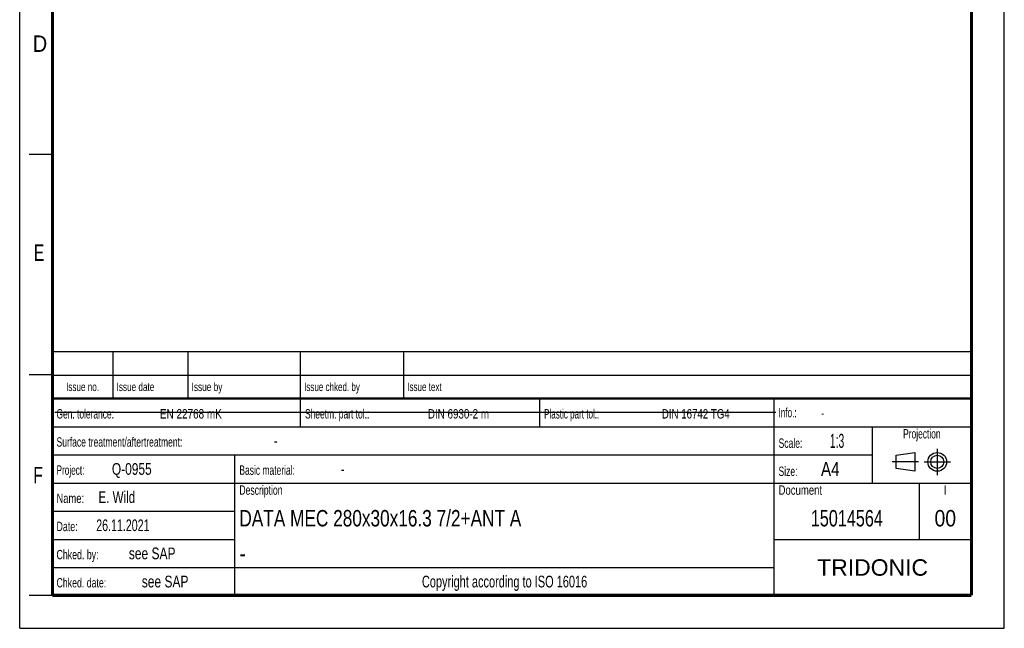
# Model space of a CAD drawing. Header units: millimetres. Extents: x 0 to 210, y 0 to 297.
# Tile 1 of 12: x 0 to 210, y 0 to 130. Entities that reach past the tile are written whole.
import ezdxf
from ezdxf.enums import TextEntityAlignment as Align

# ---------------------------------------------------------------- set-up
doc = ezdxf.new("R2010")
doc.units = ezdxf.units.MM
doc.header["$LTSCALE"] = 19.36
doc.linetypes.add('CENTER', pattern=[0.6, 0.375, -0.075, 0.075, -0.075])
doc.layers.get('0').update_dxf_attribs({"linetype": 'CONTINUOUS'})
doc.layers.add('DEFAULT_1', color=7, linetype='CENTER')
doc.layers.add('Z_NOTICE', color=7, linetype='CONTINUOUS')
doc.styles.get("Standard").update_dxf_attribs({"font": 'txt', "width": 0.7})
doc.styles.add('TEXTSTYLE_2', font='txt', dxfattribs={"width": 0.75})
doc.styles.add('TEXTSTYLE_5', font='arial.ttf')

# ---------------------------------------------------------------- blocks, each defined once
blk = doc.blocks.new('PROJEKTIONSMETHODE_BL0', base_point=(192.31, 35.47))
at = {"color": 2, "linetype": 'CONTINUOUS'}
for p, q in [((186.91, 36.87), (190.91, 37.47)), ((186.91, 34.07), (186.91, 36.87)), ((190.91, 37.47), (190.91, 33.47)), ((190.91, 33.47), (186.91, 34.07))]:
    blk.add_line(p, q, dxfattribs=at)
for radius in [2, 1.4]:
    blk.add_circle((195.71, 35.47), radius, dxfattribs=at)
at = {"layer": 'DEFAULT_1', "color": 2, "linetype": 'CENTER'}
for p, q in [((195.71, 38.27), (195.71, 32.67)), ((191.71, 35.47), (186.11, 35.47)), ((192.91, 35.47), (198.5, 35.47))]:
    blk.add_line(p, q, dxfattribs=at)

msp = doc.modelspace()

# ---------------------------------------------------------------- linework, layer by layer
at = {"color": 2, "linetype": 'CONTINUOUS'}
for p, q in [((0, 0), (0, 297)), ((210, 0), (210, 297)), ((7, 101), (2, 101)), ((6.913619, 48.960154), (6.913619, 58.960154)), ((6.913619, 58.960154), (202.913619, 58.960154)), ((19.913619, 48.960154), (19.913619, 58.960154)), ((35.913619, 48.960154), (35.913619, 58.960154)), ((59.913619, 48.960154), (59.913619, 58.960154)), ((81.913619, 48.960154), (81.913619, 58.960154)), ((202.913619, 48.960154), (202.913619, 58.960154)), ((7, 54), (2, 54)), ((6.913619, 53.960154), (202.913619, 53.960154)), ((6.913546, 6.960131), (6.913546, 48.960131)), ((6.913546, 48.960131), (202.913546, 48.960131)), ((6.913619, 48.960154), (202.913619, 48.960154)), ((59.913546, 42.960131), (59.913546, 48.960131)), ((110.913546, 42.960131), (110.913546, 48.960131)), ((160.913546, 6.960131), (160.913546, 48.960131)), ((202.913546, 6.960131), (202.913546, 48.960131)), ((6.913546, 42.960131), (202.913546, 42.960131)), ((181.913546, 30.960131), (181.913546, 42.960131)), ((6.913546, 36.960131), (181.913546, 36.960131)), ((45.913546, 6.960131), (45.913546, 36.960131)), ((6.913546, 30.960131), (202.913546, 30.960131)), ((191.913546, 18.960131), (191.913546, 30.960131)), ((6.913546, 24.960131), (45.913546, 24.960131)), ((6.913546, 18.960131), (45.913546, 18.960131)), ((160.913546, 18.960131), (202.913546, 18.960131)), ((6.913546, 12.960131), (160.913546, 12.960131)), ((7, 7), (2, 7)), ((6.913546, 6.960131), (202.913546, 6.960131)), ((0, 0), (210, 0))]:
    msp.add_line(p, q, dxfattribs=at)
at = {"color": 7, "linetype": 'CONTINUOUS'}
msp.add_line((7.468119, 46.04239), (161.268119, 46.04239), dxfattribs=at)
for points, const_width in [([(7, 7), (7, 290)], 0.7), ([(203, 7), (203, 290)], 0.7), ([(7, 49), (203, 49)], 0.5), ([(7, 7), (203, 7)], 0.7)]:
    msp.add_lwpolyline(points, dxfattribs=dict(at, const_width=const_width))

# ---------------------------------------------------------------- block references
at = {"color": 2, "linetype": 'CONTINUOUS'}
msp.add_blockref('PROJEKTIONSMETHODE_BL0', (192.305085, 35.469747), dxfattribs=at)

# ---------------------------------------------------------------- texts
at = {"color": 5, "linetype": 'CONTINUOUS', "style": 'TEXTSTYLE_2'}
for s, width, p in [('D', 0.904762, (2.807294, 122.85717)), ('E', 0.714286, (3.002453, 78.302471)), ('F', 0.714286, (2.922192, 30.897042))]:
    msp.add_text(s, height=3.5, dxfattribs=dict(at, width=width)).set_placement(p)
at = {"layer": 'Z_NOTICE', "color": 5, "linetype": 'CONTINUOUS', "style": 'TEXTSTYLE_2'}
for s, height, width, p in [('Issue date ', 1.8, 0.725108, (20.663619, 50.560154)), ('Issue by ', 1.8, 0.732804, (36.663619, 50.560154)), ('Issue chked. by', 1.8, 0.711111, (60.663619, 50.560154)), ('Issue text ', 1.8, 0.712121, (82.663619, 50.560154)), ('Gen. tolerance:', 2, 0.669841, (7.851046, 44.710131)), ('EN 22768 mK', 2, 0.792208, (29.91057, 44.710131)), ('Sheetm. part tol.:', 2, 0.67328, (60.851046, 44.710131)), ('DIN 6930-2 m', 2, 0.78373, (87.053427, 44.710131)), ('Plastic part tol.:', 2, 0.642857, (111.851046, 44.710131)), ('DIN 16742 TG4', 2, 0.772894, (136.958189, 44.710131)), ('Info.: ', 2, 0.64966, (161.851046, 44.960131)), ('Surface treatment/aftertreatment: ', 2, 0.681373, (7.851046, 38.710131)), ('Scale:  ', 2, 0.684524, (161.851046, 38.460131)), ('1:3', 3, 0.547619, (172.803427, 38.460131)), ('-', 2.5, 0.714286, (54.184379, 38.710131)), ('Project: ', 2, 0.656085, (7.851046, 32.710131)), ('Q-0955', 2.5, 0.761905, (19.66057, 32.710131)), ('Basic material: ', 2, 0.675595, (46.851046, 32.710131)), ('-', 2.5, 0.714286, (68.470094, 32.710131)), ('Size: ', 2, 0.678571, (161.851046, 32.460131)), (' A4', 3, 0.809524, (169.993903, 32.460131)), ('E. Wild', 2.5, 0.738095, (16.803427, 26.710131)), ('Description', 2, 0.688312, (46.851046, 28.460131)), ('Document', 2, 0.761905, (161.851046, 28.460131)), ('Name: ', 2, 0.746032, (7.851046, 26.710131)), ('26.11.2021', 2.5, 0.678571, (16.327237, 20.710131)), ('Date: ', 2, 0.706349, (7.851046, 20.710131)), ('Chked. by: ', 2, 0.701299, (7.851046, 14.710131)), ('see SAP', 2.5, 0.765306, (23.279618, 14.710131)), ('Chked. date: ', 2, 0.699634, (7.851046, 8.710131)), ('see SAP', 2.5, 0.765306, (26.041522, 8.710131))]:
    msp.add_text(s, height=height, dxfattribs=dict(at, width=width)).set_placement(p)
for s, height, width, p in [('Issue no.', 1.8, 0.719577, (13.413619, 50.560154)), ('Projection', 2, 0.671429, (192.413546, 40.460131)), ('I', 2, 0.833333, (197.413546, 28.460131)), ('Copyright according to ISO 16016', 2.5, 0.700149, (103.413546, 8.710131))]:
    msp.add_text(s, height=height, dxfattribs=dict(at, width=width)).set_placement(p, align=Align.CENTER)
at = {"layer": 'Z_NOTICE', "color": 5, "linetype": 'CONTINUOUS', "width": 0.714286}
msp.add_text('-', height=1.8, dxfattribs=at).set_placement((170.946284, 44.960131))
at = {"layer": 'Z_NOTICE', "color": 7, "linetype": 'CONTINUOUS', "style": 'TEXTSTYLE_2'}
for s, width, p in [('DATA MEC 280x30x16.3 7/2+ANT A', 0.784921, (46.851046, 21.710131)), ('-', 0.904762, (46.851046, 14.210131))]:
    msp.add_text(s, height=3.5, dxfattribs=dict(at, width=width)).set_placement(p)
for s, width, p in [('15014564', 0.738095, (176.413546, 21.710131)), ('00', 0.880952, (197.413546, 21.710131))]:
    msp.add_text(s, height=3.5, dxfattribs=dict(at, width=width)).set_placement(p, align=Align.CENTER)
at = {"layer": 'Z_NOTICE', "color": 5, "linetype": 'CONTINUOUS', "style": 'TEXTSTYLE_5'}
msp.add_text('TRIDONIC', height=3.5, dxfattribs=at).set_placement((181.913546, 11.210131), align=Align.CENTER)

doc.saveas('drawing.dxf')
